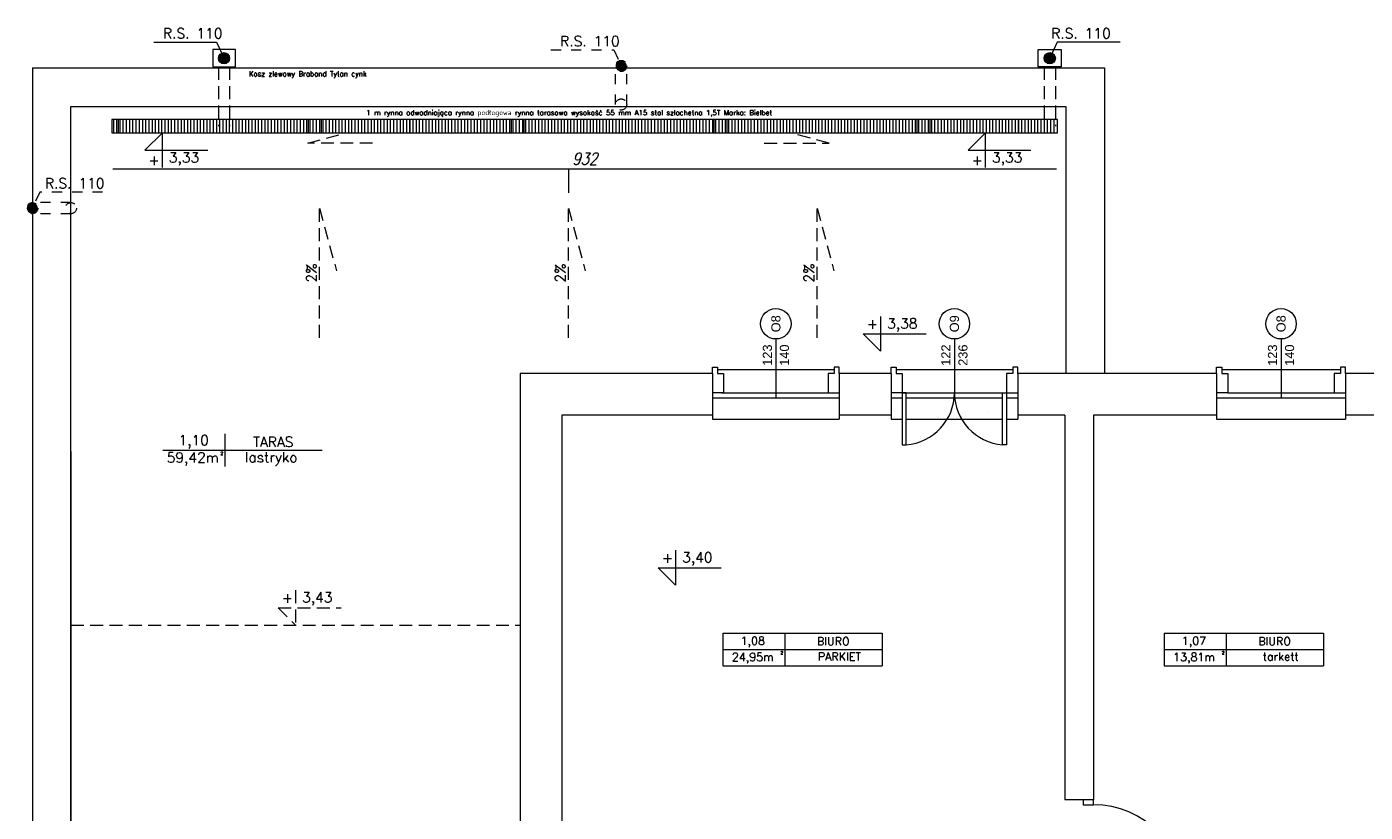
# Model space of a CAD drawing. Header units: millimetres. Extents: x -2274 to 12297, y -16157 to 26321.
# Tile 33 of 256: x -2186 to -867, y -6432 to -5659. Entities that reach past the tile are written whole.
import ezdxf
from ezdxf.enums import TextEntityAlignment as Align

# ---------------------------------------------------------------- set-up
doc = ezdxf.new("R2010")
doc.units = ezdxf.units.MM
doc.linetypes.add('4002', pattern=[2, 1, -1])
doc.linetypes.add('DASHED', pattern=[19.05, 12.7, -6.35])
for name, color, linetype in [('-LI-WIDOK', 2, 'Continuous'), ('-MEBLE', 1, 'Continuous'), ('drzwi łuk', 1, 'Continuous'), ('PROJEKTOWANE', 5, 'Continuous')]:
    doc.layers.add(name, color=color, linetype=linetype)
doc.layers.add('-ŚCIANY DZIAŁOWE', color=3, linetype='Continuous', lineweight=35)
doc.layers.add('-ŚCIANY NOŚNE', color=4, linetype='Continuous', lineweight=53)
doc.layers.add('DO USU', color=7, linetype='Continuous', true_color=0x969696)
doc.styles.add('ARIAL', font='arial.ttf', dxfattribs={"height": 0.5})
doc.styles.add('DYBY-KURSYWA-0-8-K', font='ROMANS.SHX', dxfattribs={"width": 0.8, "oblique": 15})
doc.styles.add('SIMPLEX', font='simplex')

msp = doc.modelspace()

# ---------------------------------------------------------------- linework, layer by layer
at = {"layer": '-LI-WIDOK', "color": 253, "lineweight": 13}
for p, q in [((-2181, -5699), (-2181, -6797)), ((-2181, -5699), (-1124, -5699)), ((-1124, -5699), (-1124, -6000)), ((-2143, -6759), (-2143, -5737)), ((-2143, -5737), (-1162, -5737)), ((-1162, -5737), (-1162, -6000)), ((-1505.5, -5996), (-1390.5, -5996)), ((-1329.5, -5996), (-1214.5, -5996)), ((-1008.5, -5996), (-891.5, -5996)), ((-1334.5, -6024), (-1323.5, -6024)), ((-1220.5, -6024), (-1209.5, -6024)), ((-1510.5, -6041), (-1510.5, -6045)), ((-1385.5, -6041), (-1385.5, -6045)), ((-1334.5, -6041), (-1334.5, -6045)), ((-1238.4, -6038), (-1238.4, -6038)), ((-1209.5, -6041), (-1209.5, -6045)), ((-1013.5, -6041), (-1013.5, -6045)), ((-886.5, -6041), (-886.5, -6045)), ((-1510.5, -6045), (-1385.5, -6045)), ((-1334.5, -6045), (-1323.5, -6045)), ((-1319.5, -6045), (-1224.5, -6045)), ((-1220.5, -6045), (-1209.5, -6045)), ((-1013.5, -6045), (-886.5, -6045)), ((-2143, -6077), (-2143, -6759))]:
    msp.add_line(p, q, dxfattribs=at)
at = {"layer": '-MEBLE', "color": 253, "lineweight": 13}
for p, q in [((-1546.8, -6174.2), (-1546.8, -6208.5)), ((-1563.9, -6191.4), (-1501.9, -6191.4)), ((-1563.9, -6191.4), (-1546.8, -6208.5))]:
    msp.add_line(p, q, dxfattribs=at)
at = {"layer": '-ŚCIANY DZIAŁOWE', "color": 253, "lineweight": 13}
for p, q in [((-1510.5, -6000), (-1510.5, -5994)), ((-1510.5, -5994), (-1505.5, -5994)), ((-1505.5, -5994), (-1505.5, -6000)), ((-1505.5, -6000), (-1499.5, -6000)), ((-1499.5, -6000), (-1499.5, -6019)), ((-1390.5, -6000), (-1396.5, -6000)), ((-1396.5, -6000), (-1396.5, -6019)), ((-1385.5, -5994), (-1390.5, -5994)), ((-1390.5, -5994), (-1390.5, -6000)), ((-1385.5, -6000), (-1385.5, -5994)), ((-1334.5, -6000), (-1334.5, -5994)), ((-1334.5, -5994), (-1329.5, -5994)), ((-1329.5, -5994), (-1329.5, -6000)), ((-1329.5, -6000), (-1323.5, -6000)), ((-1323.5, -6000), (-1323.5, -6019)), ((-1214.5, -6000), (-1220.5, -6000)), ((-1220.5, -6000), (-1220.5, -6019)), ((-1209.5, -5994), (-1214.5, -5994)), ((-1214.5, -5994), (-1214.5, -6000)), ((-1209.5, -6000), (-1209.5, -5994)), ((-1013.5, -6000), (-1013.5, -5994)), ((-1013.5, -5994), (-1008.5, -5994)), ((-1008.5, -5994), (-1008.5, -6000)), ((-1008.5, -6000), (-1002.5, -6000)), ((-1002.5, -6000), (-1002.5, -6019)), ((-891.5, -6000), (-897.5, -6000)), ((-897.5, -6000), (-897.5, -6019)), ((-886.5, -5994), (-891.5, -5994)), ((-891.5, -5994), (-891.5, -6000)), ((-886.5, -6000), (-886.5, -5994)), ((-1499.5, -6019), (-1510.5, -6019)), ((-1396.5, -6019), (-1385.5, -6019)), ((-1323.5, -6019), (-1334.5, -6019)), ((-1319.5, -6019), (-1323.5, -6019)), ((-1224.5, -6019), (-1220.5, -6019)), ((-1220.5, -6019), (-1209.5, -6019)), ((-1002.5, -6019), (-1013.5, -6019)), ((-897.5, -6019), (-886.5, -6019))]:
    msp.add_line(p, q, dxfattribs=at)
at = {"layer": '-ŚCIANY NOŚNE', "color": 253, "lineweight": 13}
for p, q in [((-1700, -6000), (-1700, -6617.5)), ((-1510.5, -6000), (-1700, -6000)), ((-1510.5, -6000), (-1510.5, -6041)), ((-1334.5, -6000), (-1385.5, -6000)), ((-1385.5, -6000), (-1385.5, -6041)), ((-1334.5, -6000), (-1334.5, -6038)), ((-1334.5, -6000), (-1334.5, -6041)), ((-1013.5, -6000), (-1209.5, -6000)), ((-1209.5, -6000), (-1209.5, -6041)), ((-1013.5, -6000), (-1013.5, -6041)), ((-812.5, -6000), (-886.5, -6000)), ((-886.5, -6000), (-886.5, -6041)), ((-1659, -6041), (-1659, -6535)), ((-1510.5, -6041), (-1659, -6041)), ((-1334.5, -6041), (-1385.5, -6041)), ((-1163, -6041), (-1209.5, -6041)), ((-1163, -6041), (-1163, -6420)), ((-1013.5, -6041), (-1135, -6041)), ((-1135, -6041), (-1135, -6420)), ((-812.5, -6041), (-886.5, -6041)), ((-1135, -6420), (-1163, -6420))]:
    msp.add_line(p, q, dxfattribs=at)
at = {"layer": 'DO USU', "color": 253, "linetype": '4002', "lineweight": 13, "ltscale": 10}
for p, q in [((-1669.8, -5681.2), (-1607.8, -5681.2)), ((-1607.8, -5681.2), (-1600.5, -5697.1)), ((-1606, -5735.1), (-1606, -5697.1)), ((-1595, -5735.1), (-1595, -5697.1)), ((-2173.7, -5821.3), (-2181, -5837.2)), ((-2143, -5831.7), (-2181, -5831.7)), ((-2111.7, -5821.3), (-2173.7, -5821.3)), ((-2143, -5842.7), (-2181, -5842.7))]:
    msp.add_line(p, q, dxfattribs=at)
for centre in [(-1600.5, -5697.1), (-1600.5, -5735.1), (-2181, -5837.2), (-2181, -5837.2), (-2143, -5837.2)]:
    msp.add_circle(centre, 5.49, dxfattribs=at)
at = {"layer": 'DO USU', "color": 253, "linetype": 'Continuous', "lineweight": 13, "ltscale": 10, "extrusion": (0, 0, -1)}
for points in [[(1606, -5696.3), (1605.8, -5698.7), (1605.8, -5695.5)], [(1606, -5697.9), (1606, -5696.3), (1606, -5697.1)], [(1606, -5696.3), (1606, -5697.9), (1605.8, -5698.7)], [(1605.8, -5695.5), (1605.5, -5699.5), (1605.5, -5694.7)], [(1605.8, -5695.5), (1605.8, -5698.7), (1605.5, -5699.5)], [(1605.5, -5694.7), (1605.1, -5700.2), (1605.1, -5694)], [(1605.5, -5694.7), (1605.5, -5699.5), (1605.1, -5700.2)], [(1605.1, -5694), (1604.6, -5700.8), (1604.6, -5693.4)], [(1605.1, -5694), (1605.1, -5700.2), (1604.6, -5700.8)], [(1604.6, -5693.4), (1604, -5701.4), (1604, -5692.8)], [(1604.6, -5693.4), (1604.6, -5700.8), (1604, -5701.4)], [(1604, -5692.8), (1603.3, -5701.8), (1603.3, -5692.3)], [(1604, -5692.8), (1604, -5701.4), (1603.3, -5701.8)], [(1603.3, -5692.3), (1602.5, -5702.2), (1602.5, -5692)], [(1603.3, -5692.3), (1603.3, -5701.8), (1602.5, -5702.2)], [(1602.5, -5692), (1601.8, -5702.4), (1601.8, -5691.7)], [(1602.5, -5692), (1602.5, -5702.2), (1601.8, -5702.4)], [(1601.8, -5691.7), (1600.9, -5702.6), (1600.9, -5691.6)], [(1601.8, -5691.7), (1601.8, -5702.4), (1600.9, -5702.6)], [(1600.9, -5691.6), (1600.9, -5702.6), (1600.1, -5702.6)], [(1600.9, -5691.6), (1600.1, -5702.6), (1600.1, -5691.6)], [(1600.1, -5691.6), (1600.1, -5702.6), (1599.3, -5702.4)], [(1600.1, -5691.6), (1599.3, -5702.4), (1599.3, -5691.7)], [(1599.3, -5691.7), (1599.3, -5702.4), (1598.5, -5702.2)], [(1599.3, -5691.7), (1598.5, -5702.2), (1598.5, -5692)], [(1598.5, -5692), (1598.5, -5702.2), (1597.8, -5701.8)], [(1598.5, -5692), (1597.8, -5701.8), (1597.8, -5692.3)], [(1597.8, -5692.3), (1597.8, -5701.8), (1597.1, -5701.4)], [(1597.8, -5692.3), (1597.1, -5701.4), (1597.1, -5692.8)], [(1597.1, -5692.8), (1597.1, -5701.4), (1596.5, -5700.8)], [(1597.1, -5692.8), (1596.5, -5700.8), (1596.5, -5693.4)], [(1596.5, -5693.4), (1596.5, -5700.8), (1596, -5700.2)], [(1596.5, -5693.4), (1596, -5700.2), (1596, -5694)], [(1596, -5694), (1596, -5700.2), (1595.6, -5699.5)], [(1596, -5694), (1595.6, -5699.5), (1595.6, -5694.7)], [(1595.6, -5694.7), (1595.6, -5699.5), (1595.3, -5698.7)], [(1595.6, -5694.7), (1595.3, -5698.7), (1595.3, -5695.5)], [(1595.3, -5695.5), (1595.3, -5698.7), (1595.1, -5697.9)], [(1595.3, -5695.5), (1595.1, -5697.9), (1595.1, -5696.3)], [(1595.1, -5696.3), (1595.1, -5697.9), (1595, -5697.1)], [(2183, -5832.1), (2182.2, -5842.6), (2182.2, -5831.9)], [(2182.2, -5831.9), (2181.4, -5842.7), (2181.4, -5831.8)], [(2182.2, -5831.9), (2182.2, -5842.6), (2181.4, -5842.7)], [(2181.4, -5831.8), (2181.4, -5842.7), (2180.6, -5842.7)], [(2181.4, -5831.8), (2180.6, -5842.7), (2180.6, -5831.8)], [(2180.6, -5831.8), (2180.6, -5842.7), (2179.8, -5842.6)], [(2180.6, -5831.8), (2179.8, -5842.6), (2179.8, -5831.9)], [(2179.8, -5831.9), (2179.8, -5842.6), (2179, -5842.3)], [(2179.8, -5831.9), (2179, -5842.3), (2179, -5832.1)], [(2186.4, -5838.1), (2186.4, -5836.4), (2186.5, -5837.2)], [(2186.4, -5836.4), (2186.2, -5838.9), (2186.2, -5835.6)], [(2186.4, -5836.4), (2186.4, -5838.1), (2186.2, -5838.9)], [(2186.2, -5835.6), (2185.9, -5839.6), (2185.9, -5834.9)], [(2186.2, -5835.6), (2186.2, -5838.9), (2185.9, -5839.6)], [(2185.9, -5834.9), (2185.5, -5840.3), (2185.5, -5834.1)], [(2185.9, -5834.9), (2185.9, -5839.6), (2185.5, -5840.3)], [(2185.5, -5834.1), (2185, -5841), (2185, -5833.5)], [(2185.5, -5834.1), (2185.5, -5840.3), (2185, -5841)], [(2185, -5833.5), (2184.4, -5841.5), (2184.4, -5832.9)], [(2185, -5833.5), (2185, -5841), (2184.4, -5841.5)], [(2184.4, -5832.9), (2183.7, -5842), (2183.7, -5832.5)], [(2184.4, -5832.9), (2184.4, -5841.5), (2183.7, -5842)], [(2183.7, -5832.5), (2183, -5842.3), (2183, -5832.1)], [(2183.7, -5832.5), (2183.7, -5842), (2183, -5842.3)], [(2183, -5832.1), (2183, -5842.3), (2182.2, -5842.6)], [(2179, -5832.1), (2179, -5842.3), (2178.3, -5842)], [(2179, -5832.1), (2178.3, -5842), (2178.3, -5832.5)], [(2178.3, -5832.5), (2178.3, -5842), (2177.6, -5841.5)], [(2178.3, -5832.5), (2177.6, -5841.5), (2177.6, -5832.9)], [(2177.6, -5832.9), (2177.6, -5841.5), (2177, -5841)], [(2177.6, -5832.9), (2177, -5841), (2177, -5833.5)], [(2177, -5833.5), (2177, -5841), (2176.5, -5840.3)], [(2177, -5833.5), (2176.5, -5840.3), (2176.5, -5834.1)], [(2176.5, -5834.1), (2176.5, -5840.3), (2176.1, -5839.6)], [(2176.5, -5834.1), (2176.1, -5839.6), (2176.1, -5834.9)], [(2176.1, -5834.9), (2176.1, -5839.6), (2175.8, -5838.9)], [(2176.1, -5834.9), (2175.8, -5838.9), (2175.8, -5835.6)], [(2175.8, -5835.6), (2175.8, -5838.9), (2175.6, -5838.1)], [(2175.8, -5835.6), (2175.6, -5838.1), (2175.6, -5836.4)], [(2175.6, -5836.4), (2175.6, -5838.1), (2175.5, -5837.2)]]:
    msp.add_solid(points, dxfattribs=at)
at = {"layer": 'drzwi łuk', "color": 253, "lineweight": 13, "ltscale": 0.5}
for p, q in [((-1991.3, -6059.6), (-1991.3, -6091.6)), ((-2052.4, -6075.6), (-1895.2, -6075.6)), ((-1500.3, -6256), (-1343.1, -6256)), ((-1500.3, -6256), (-1500.3, -6288)), ((-1439.2, -6256), (-1439.2, -6288)), ((-1343.1, -6256), (-1343.1, -6288)), ((-1065.2, -6256), (-908, -6256)), ((-1065.2, -6256), (-1065.2, -6288)), ((-1004.2, -6256), (-1004.2, -6288)), ((-908, -6256), (-908, -6288)), ((-1500.3, -6272), (-1343.1, -6272)), ((-1065.2, -6272), (-908, -6272)), ((-1500.3, -6288), (-1343.1, -6288)), ((-1065.2, -6288), (-908, -6288))]:
    msp.add_line(p, q, dxfattribs=at)
at = {"layer": 'PROJEKTOWANE', "color": 253, "lineweight": 13}
for p, q in [((-2061.3, -5673.6), (-1999.3, -5673.6)), ((-1999.3, -5673.6), (-1992, -5689.5)), ((-1170.7, -5673.6), (-1178, -5689.5)), ((-1108.7, -5673.6), (-1170.7, -5673.6)), ((-1980.8, -5681), (-2003.2, -5681)), ((-2003.2, -5681), (-2003.2, -5698)), ((-1980.8, -5698), (-1980.8, -5681)), ((-1189.3, -5698), (-1189.3, -5681)), ((-1189.3, -5681), (-1166.8, -5681)), ((-1166.8, -5681), (-1166.8, -5698)), ((-2003.2, -5698), (-1980.8, -5698)), ((-1166.8, -5698), (-1189.3, -5698)), ((-2096, -5750), (-2102.5, -5750)), ((-2102.5, -5750), (-2102.5, -5763)), ((-1170.3, -5750), (-2102.5, -5750)), ((-2102.5, -5750), (-2102.5, -5763)), ((-2096, -5763), (-2096, -5750)), ((-1996, -5750), (-2009, -5750)), ((-2009, -5750), (-2009, -5763)), ((-1996, -5763), (-1996, -5750)), ((-1896, -5750), (-1909, -5750)), ((-1909, -5750), (-1909, -5763)), ((-1896, -5763), (-1896, -5750)), ((-1796, -5750), (-1809, -5750)), ((-1809, -5750), (-1809, -5763)), ((-1796, -5763), (-1796, -5750)), ((-1696, -5750), (-1709, -5750)), ((-1709, -5750), (-1709, -5763)), ((-1696, -5763), (-1696, -5750)), ((-1596, -5750), (-1609, -5750)), ((-1609, -5750), (-1609, -5763)), ((-1596, -5763), (-1596, -5750)), ((-1496, -5750), (-1509, -5750)), ((-1509, -5750), (-1509, -5763)), ((-1496, -5763), (-1496, -5750)), ((-1396, -5750), (-1409, -5750)), ((-1409, -5750), (-1409, -5763)), ((-1396, -5763), (-1396, -5750)), ((-1296, -5750), (-1309, -5750)), ((-1309, -5750), (-1309, -5763)), ((-1296, -5763), (-1296, -5750)), ((-1170.3, -5750), (-1209, -5750)), ((-1209, -5750), (-1209, -5763)), ((-1170.3, -5763), (-1170.3, -5750)), ((-1170.3, -5763), (-1170.3, -5750)), ((-2102.5, -5763), (-2096, -5763)), ((-2102.5, -5763), (-1170.3, -5763)), ((-2070, -5780.1), (-2052.8, -5763)), ((-2052.8, -5797.3), (-2052.8, -5763)), ((-2009, -5763), (-1996, -5763)), ((-1909, -5763), (-1896, -5763)), ((-1809, -5763), (-1796, -5763)), ((-1709, -5763), (-1696, -5763)), ((-1609, -5763), (-1596, -5763)), ((-1509, -5763), (-1496, -5763)), ((-1409, -5763), (-1396, -5763)), ((-1309, -5763), (-1296, -5763)), ((-1258.4, -5780.1), (-1241.3, -5763)), ((-1241.3, -5797.3), (-1241.3, -5763)), ((-1209, -5763), (-1170.3, -5763)), ((-2070, -5780.1), (-2008, -5780.1)), ((-1258.4, -5780.1), (-1196.5, -5780.1)), ((-2101.5, -5798.6), (-1171.3, -5798.6)), ((-1652.5, -5798.6), (-1652.5, -5822)), ((-1344.8, -5943.8), (-1344.8, -5978.1)), ((-1361.9, -5961), (-1299.9, -5961)), ((-1361.9, -5961), (-1344.8, -5978.1)), ((-1448, -5966.1), (-1448, -6024)), ((-1272, -5966.1), (-1272, -6024)), ((-950, -5966.1), (-950, -6024)), ((-1510.5, -6024), (-1385.5, -6024)), ((-1501.5, -6019), (-1388.5, -6019)), ((-1323.5, -6019), (-1210.5, -6019)), ((-1323.5, -6019), (-1323.5, -6070.5)), ((-1319.5, -6070.5), (-1319.5, -6019)), ((-1319.5, -6024), (-1224.5, -6024)), ((-1224.5, -6070.5), (-1224.5, -6019)), ((-1220.5, -6019), (-1220.5, -6070.5)), ((-1013.5, -6024), (-886.5, -6024)), ((-1002.5, -6019), (-889.5, -6019)), ((-1323.5, -6070.5), (-1319.5, -6070.5)), ((-1220.5, -6070.5), (-1224.5, -6070.5)), ((-1145, -6420), (-1145, -6425)), ((-1135, -6420), (-1145, -6420)), ((-1145, -6425), (-1135, -6425)), ((-1135, -6425), (-1135, -6420))]:
    msp.add_line(p, q, dxfattribs=at)
at = {"layer": 'PROJEKTOWANE', "color": 253, "linetype": 'DASHED', "lineweight": 13}
for p, q in [((-1997.5, -5698), (-1997.5, -5756.5)), ((-1986.5, -5698), (-1986.5, -5756.5)), ((-1183.5, -5698), (-1183.5, -5756.5)), ((-1172.5, -5698), (-1172.5, -5756.5)), ((-1909.4, -5773.3), (-1878.6, -5765)), ((-1395.6, -5773.3), (-1426.4, -5765)), ((-1845.6, -5773.3), (-1909.4, -5773.3)), ((-1459.4, -5773.3), (-1395.6, -5773.3)), ((-1897.8, -5965), (-1897.8, -5837.2)), ((-1897.8, -5837.2), (-1881.2, -5898.9)), ((-1652.5, -5965), (-1652.5, -5837.2)), ((-1652.5, -5837.2), (-1636, -5898.9)), ((-1407.2, -5965), (-1407.2, -5837.2)), ((-1407.2, -5837.2), (-1390.7, -5898.9)), ((-1921.5, -6213.7), (-1921.5, -6248)), ((-1938.6, -6230.9), (-1876.6, -6230.9)), ((-1938.6, -6230.9), (-1921.5, -6248)), ((-2143, -6248), (-1700, -6248))]:
    msp.add_line(p, q, dxfattribs=at)
at = {"layer": 'PROJEKTOWANE', "color": 253, "linetype": 'Continuous', "lineweight": 13}
for p, q in [((-2100.8, -5763), (-2100.8, -5750)), ((-2097.6, -5763), (-2097.6, -5750)), ((-2094.5, -5763), (-2094.5, -5750)), ((-2091.3, -5763), (-2091.3, -5750)), ((-2088.1, -5763), (-2088.1, -5750)), ((-2084.9, -5763), (-2084.9, -5750)), ((-2081.8, -5763), (-2081.8, -5750)), ((-2078.6, -5763), (-2078.6, -5750)), ((-2075.4, -5763), (-2075.4, -5750)), ((-2072.2, -5763), (-2072.2, -5750)), ((-2069.1, -5763), (-2069.1, -5750)), ((-2065.9, -5763), (-2065.9, -5750)), ((-2062.7, -5763), (-2062.7, -5750)), ((-2059.5, -5763), (-2059.5, -5750)), ((-2056.4, -5763), (-2056.4, -5750)), ((-2053.2, -5763), (-2053.2, -5750)), ((-2050, -5763), (-2050, -5750)), ((-2046.8, -5763), (-2046.8, -5750)), ((-2043.7, -5763), (-2043.7, -5750)), ((-2040.5, -5763), (-2040.5, -5750)), ((-2037.3, -5763), (-2037.3, -5750)), ((-2034.1, -5763), (-2034.1, -5750)), ((-2031, -5763), (-2031, -5750)), ((-2027.8, -5763), (-2027.8, -5750)), ((-2024.6, -5763), (-2024.6, -5750)), ((-2021.4, -5763), (-2021.4, -5750)), ((-2018.3, -5763), (-2018.3, -5750)), ((-2015.1, -5763), (-2015.1, -5750)), ((-2011.9, -5763), (-2011.9, -5750)), ((-2008.7, -5763), (-2008.7, -5750)), ((-2005.6, -5763), (-2005.6, -5750)), ((-2002.4, -5763), (-2002.4, -5750)), ((-1999.2, -5763), (-1999.2, -5750)), ((-1996, -5763), (-1996, -5750)), ((-1992.9, -5763), (-1992.9, -5750)), ((-1989.7, -5763), (-1989.7, -5750)), ((-1986.5, -5763), (-1986.5, -5750)), ((-1983.3, -5763), (-1983.3, -5750)), ((-1980.2, -5763), (-1980.2, -5750)), ((-1977, -5763), (-1977, -5750)), ((-1973.8, -5763), (-1973.8, -5750)), ((-1970.6, -5763), (-1970.6, -5750)), ((-1967.5, -5763), (-1967.5, -5750)), ((-1964.3, -5763), (-1964.3, -5750)), ((-1961.1, -5763), (-1961.1, -5750)), ((-1957.9, -5763), (-1957.9, -5750)), ((-1954.8, -5763), (-1954.8, -5750)), ((-1951.6, -5763), (-1951.6, -5750)), ((-1948.4, -5763), (-1948.4, -5750)), ((-1945.2, -5763), (-1945.2, -5750)), ((-1942.1, -5763), (-1942.1, -5750)), ((-1938.9, -5763), (-1938.9, -5750)), ((-1935.7, -5763), (-1935.7, -5750)), ((-1932.5, -5763), (-1932.5, -5750)), ((-1929.4, -5763), (-1929.4, -5750)), ((-1926.2, -5763), (-1926.2, -5750)), ((-1923, -5763), (-1923, -5750)), ((-1919.8, -5763), (-1919.8, -5750)), ((-1916.7, -5763), (-1916.7, -5750)), ((-1913.5, -5763), (-1913.5, -5750)), ((-1910.3, -5763), (-1910.3, -5750)), ((-1907.1, -5763), (-1907.1, -5750)), ((-1904, -5763), (-1904, -5750)), ((-1900.8, -5763), (-1900.8, -5750)), ((-1897.6, -5763), (-1897.6, -5750)), ((-1894.4, -5763), (-1894.4, -5750)), ((-1891.3, -5763), (-1891.3, -5750)), ((-1888.1, -5763), (-1888.1, -5750)), ((-1884.9, -5763), (-1884.9, -5750)), ((-1881.7, -5763), (-1881.7, -5750)), ((-1878.6, -5763), (-1878.6, -5750)), ((-1875.4, -5763), (-1875.4, -5750)), ((-1872.2, -5763), (-1872.2, -5750)), ((-1869, -5763), (-1869, -5750)), ((-1865.9, -5763), (-1865.9, -5750)), ((-1862.7, -5763), (-1862.7, -5750)), ((-1859.5, -5763), (-1859.5, -5750)), ((-1856.3, -5763), (-1856.3, -5750)), ((-1853.2, -5763), (-1853.2, -5750)), ((-1850, -5763), (-1850, -5750)), ((-1846.8, -5763), (-1846.8, -5750)), ((-1843.6, -5763), (-1843.6, -5750)), ((-1840.5, -5763), (-1840.5, -5750)), ((-1837.3, -5763), (-1837.3, -5750)), ((-1834.1, -5763), (-1834.1, -5750)), ((-1830.9, -5763), (-1830.9, -5750)), ((-1827.8, -5763), (-1827.8, -5750)), ((-1824.6, -5763), (-1824.6, -5750)), ((-1821.4, -5763), (-1821.4, -5750)), ((-1818.2, -5763), (-1818.2, -5750)), ((-1815.1, -5763), (-1815.1, -5750)), ((-1811.9, -5763), (-1811.9, -5750)), ((-1808.7, -5763), (-1808.7, -5750)), ((-1805.5, -5763), (-1805.5, -5750)), ((-1802.4, -5763), (-1802.4, -5750)), ((-1799.2, -5763), (-1799.2, -5750)), ((-1796, -5763), (-1796, -5750)), ((-1792.8, -5763), (-1792.8, -5750)), ((-1789.7, -5763), (-1789.7, -5750)), ((-1786.5, -5763), (-1786.5, -5750)), ((-1783.3, -5763), (-1783.3, -5750)), ((-1780.1, -5763), (-1780.1, -5750)), ((-1777, -5763), (-1777, -5750)), ((-1773.8, -5763), (-1773.8, -5750)), ((-1770.6, -5763), (-1770.6, -5750)), ((-1767.4, -5763), (-1767.4, -5750)), ((-1764.3, -5763), (-1764.3, -5750)), ((-1761.1, -5763), (-1761.1, -5750)), ((-1757.9, -5763), (-1757.9, -5750)), ((-1754.7, -5763), (-1754.7, -5750)), ((-1751.6, -5763), (-1751.6, -5750)), ((-1748.4, -5763), (-1748.4, -5750)), ((-1745.2, -5763), (-1745.2, -5750)), ((-1742, -5763), (-1742, -5750)), ((-1738.9, -5763), (-1738.9, -5750)), ((-1735.7, -5763), (-1735.7, -5750)), ((-1732.5, -5763), (-1732.5, -5750)), ((-1729.3, -5763), (-1729.3, -5750)), ((-1726.2, -5763), (-1726.2, -5750)), ((-1723, -5763), (-1723, -5750)), ((-1719.8, -5763), (-1719.8, -5750)), ((-1716.6, -5763), (-1716.6, -5750)), ((-1713.5, -5763), (-1713.5, -5750)), ((-1710.3, -5763), (-1710.3, -5750)), ((-1707.1, -5763), (-1707.1, -5750)), ((-1703.9, -5763), (-1703.9, -5750)), ((-1700.8, -5763), (-1700.8, -5750)), ((-1697.6, -5763), (-1697.6, -5750)), ((-1694.4, -5763), (-1694.4, -5750)), ((-1691.2, -5763), (-1691.2, -5750)), ((-1688.1, -5763), (-1688.1, -5750)), ((-1684.9, -5763), (-1684.9, -5750)), ((-1681.7, -5763), (-1681.7, -5750)), ((-1678.5, -5763), (-1678.5, -5750)), ((-1675.4, -5763), (-1675.4, -5750)), ((-1672.2, -5763), (-1672.2, -5750)), ((-1669, -5763), (-1669, -5750)), ((-1665.8, -5763), (-1665.8, -5750)), ((-1662.7, -5763), (-1662.7, -5750)), ((-1659.5, -5763), (-1659.5, -5750)), ((-1656.3, -5763), (-1656.3, -5750)), ((-1653.1, -5763), (-1653.1, -5750)), ((-1650, -5763), (-1650, -5750)), ((-1646.8, -5763), (-1646.8, -5750)), ((-1643.6, -5763), (-1643.6, -5750)), ((-1640.4, -5763), (-1640.4, -5750)), ((-1637.3, -5763), (-1637.3, -5750)), ((-1634.1, -5763), (-1634.1, -5750)), ((-1630.9, -5763), (-1630.9, -5750)), ((-1627.7, -5763), (-1627.7, -5750)), ((-1624.6, -5763), (-1624.6, -5750)), ((-1621.4, -5763), (-1621.4, -5750)), ((-1618.2, -5763), (-1618.2, -5750)), ((-1615, -5763), (-1615, -5750)), ((-1611.9, -5763), (-1611.9, -5750)), ((-1608.7, -5763), (-1608.7, -5750)), ((-1605.5, -5763), (-1605.5, -5750)), ((-1602.3, -5763), (-1602.3, -5750)), ((-1599.2, -5763), (-1599.2, -5750)), ((-1596, -5763), (-1596, -5750)), ((-1592.8, -5763), (-1592.8, -5750)), ((-1589.6, -5763), (-1589.6, -5750)), ((-1586.5, -5763), (-1586.5, -5750)), ((-1583.3, -5763), (-1583.3, -5750)), ((-1580.1, -5763), (-1580.1, -5750)), ((-1576.9, -5763), (-1576.9, -5750)), ((-1573.8, -5763), (-1573.8, -5750)), ((-1570.6, -5763), (-1570.6, -5750)), ((-1567.4, -5763), (-1567.4, -5750)), ((-1564.2, -5763), (-1564.2, -5750)), ((-1561.1, -5763), (-1561.1, -5750)), ((-1557.9, -5763), (-1557.9, -5750)), ((-1554.7, -5763), (-1554.7, -5750)), ((-1551.5, -5763), (-1551.5, -5750)), ((-1548.4, -5763), (-1548.4, -5750)), ((-1545.2, -5763), (-1545.2, -5750)), ((-1542, -5763), (-1542, -5750)), ((-1538.8, -5763), (-1538.8, -5750)), ((-1535.7, -5763), (-1535.7, -5750)), ((-1532.5, -5763), (-1532.5, -5750)), ((-1529.3, -5763), (-1529.3, -5750)), ((-1526.1, -5763), (-1526.1, -5750)), ((-1523, -5763), (-1523, -5750)), ((-1519.8, -5763), (-1519.8, -5750)), ((-1516.6, -5763), (-1516.6, -5750)), ((-1513.4, -5763), (-1513.4, -5750)), ((-1510.3, -5763), (-1510.3, -5750)), ((-1507.1, -5763), (-1507.1, -5750)), ((-1503.9, -5763), (-1503.9, -5750)), ((-1500.7, -5763), (-1500.7, -5750)), ((-1497.6, -5763), (-1497.6, -5750)), ((-1494.4, -5763), (-1494.4, -5750)), ((-1491.2, -5763), (-1491.2, -5750)), ((-1488, -5763), (-1488, -5750)), ((-1484.9, -5763), (-1484.9, -5750)), ((-1481.7, -5763), (-1481.7, -5750)), ((-1478.5, -5763), (-1478.5, -5750)), ((-1475.3, -5763), (-1475.3, -5750)), ((-1472.2, -5763), (-1472.2, -5750)), ((-1469, -5763), (-1469, -5750)), ((-1465.8, -5763), (-1465.8, -5750)), ((-1462.6, -5763), (-1462.6, -5750)), ((-1459.5, -5763), (-1459.5, -5750)), ((-1456.3, -5763), (-1456.3, -5750)), ((-1453.1, -5763), (-1453.1, -5750)), ((-1449.9, -5763), (-1449.9, -5750)), ((-1446.8, -5763), (-1446.8, -5750)), ((-1443.6, -5763), (-1443.6, -5750)), ((-1440.4, -5763), (-1440.4, -5750)), ((-1437.2, -5763), (-1437.2, -5750)), ((-1434.1, -5763), (-1434.1, -5750)), ((-1430.9, -5763), (-1430.9, -5750)), ((-1427.7, -5763), (-1427.7, -5750)), ((-1424.5, -5763), (-1424.5, -5750)), ((-1421.4, -5763), (-1421.4, -5750)), ((-1418.2, -5763), (-1418.2, -5750)), ((-1415, -5763), (-1415, -5750)), ((-1411.8, -5763), (-1411.8, -5750)), ((-1408.7, -5763), (-1408.7, -5750)), ((-1405.5, -5763), (-1405.5, -5750)), ((-1402.3, -5763), (-1402.3, -5750)), ((-1399.1, -5763), (-1399.1, -5750)), ((-1396, -5763), (-1396, -5750)), ((-1392.8, -5763), (-1392.8, -5750)), ((-1389.6, -5763), (-1389.6, -5750)), ((-1386.4, -5763), (-1386.4, -5750)), ((-1383.3, -5763), (-1383.3, -5750)), ((-1380.1, -5763), (-1380.1, -5750)), ((-1376.9, -5763), (-1376.9, -5750)), ((-1373.7, -5763), (-1373.7, -5750)), ((-1370.6, -5763), (-1370.6, -5750)), ((-1367.4, -5763), (-1367.4, -5750)), ((-1364.2, -5763), (-1364.2, -5750)), ((-1361, -5763), (-1361, -5750)), ((-1357.9, -5763), (-1357.9, -5750)), ((-1354.7, -5763), (-1354.7, -5750)), ((-1351.5, -5763), (-1351.5, -5750)), ((-1348.3, -5763), (-1348.3, -5750)), ((-1345.2, -5763), (-1345.2, -5750)), ((-1342, -5763), (-1342, -5750)), ((-1338.8, -5763), (-1338.8, -5750)), ((-1335.6, -5763), (-1335.6, -5750)), ((-1332.5, -5763), (-1332.5, -5750)), ((-1329.3, -5763), (-1329.3, -5750)), ((-1326.1, -5763), (-1326.1, -5750)), ((-1322.9, -5763), (-1322.9, -5750)), ((-1319.8, -5763), (-1319.8, -5750)), ((-1316.6, -5763), (-1316.6, -5750)), ((-1313.4, -5763), (-1313.4, -5750)), ((-1310.2, -5763), (-1310.2, -5750)), ((-1307.1, -5763), (-1307.1, -5750)), ((-1303.9, -5763), (-1303.9, -5750)), ((-1300.7, -5763), (-1300.7, -5750)), ((-1297.5, -5763), (-1297.5, -5750)), ((-1294.4, -5763), (-1294.4, -5750)), ((-1291.2, -5763), (-1291.2, -5750)), ((-1288, -5763), (-1288, -5750)), ((-1284.8, -5763), (-1284.8, -5750)), ((-1281.7, -5763), (-1281.7, -5750)), ((-1278.5, -5763), (-1278.5, -5750)), ((-1275.3, -5763), (-1275.3, -5750)), ((-1272.1, -5763), (-1272.1, -5750)), ((-1269, -5763), (-1269, -5750)), ((-1265.8, -5763), (-1265.8, -5750)), ((-1262.6, -5763), (-1262.6, -5750)), ((-1259.4, -5763), (-1259.4, -5750)), ((-1256.3, -5763), (-1256.3, -5750)), ((-1253.1, -5763), (-1253.1, -5750)), ((-1249.9, -5763), (-1249.9, -5750)), ((-1246.7, -5763), (-1246.7, -5750)), ((-1243.6, -5763), (-1243.6, -5750)), ((-1240.4, -5763), (-1240.4, -5750)), ((-1237.2, -5763), (-1237.2, -5750)), ((-1234, -5763), (-1234, -5750)), ((-1230.9, -5763), (-1230.9, -5750)), ((-1227.7, -5763), (-1227.7, -5750)), ((-1224.5, -5763), (-1224.5, -5750)), ((-1221.3, -5763), (-1221.3, -5750)), ((-1218.2, -5763), (-1218.2, -5750)), ((-1215, -5763), (-1215, -5750)), ((-1211.8, -5763), (-1211.8, -5750)), ((-1208.6, -5763), (-1208.6, -5750)), ((-1205.5, -5763), (-1205.5, -5750)), ((-1202.3, -5763), (-1202.3, -5750)), ((-1199.1, -5763), (-1199.1, -5750)), ((-1195.9, -5763), (-1195.9, -5750)), ((-1192.8, -5763), (-1192.8, -5750)), ((-1189.6, -5763), (-1189.6, -5750)), ((-1186.4, -5763), (-1186.4, -5750)), ((-1183.2, -5763), (-1183.2, -5750)), ((-1180.1, -5763), (-1180.1, -5750)), ((-1176.9, -5763), (-1176.9, -5750)), ((-1173.7, -5763), (-1173.7, -5750)), ((-1170.5, -5763), (-1170.5, -5750))]:
    msp.add_line(p, q, dxfattribs=at)
at = {"layer": 'PROJEKTOWANE', "color": 253, "lineweight": 13}
for centre, radius in [((-1992, -5689.5), 5.5), ((-1178, -5689.5), 5.5), ((-1448, -5951.1), 15), ((-1272, -5951.1), 15), ((-950, -5951.1), 15)]:
    msp.add_circle(centre, radius, dxfattribs=at)
for centre, radius, start, end in [((-1323.5, -6019), 51.5, 274.4546, 0), ((-1220.5, -6019), 51.5, 180, 265.5454), ((-1135, -6515), 90, 0, 90)]:
    msp.add_arc(centre, radius, start, end, dxfattribs=at)
at = {"layer": 'PROJEKTOWANE', "color": 253, "linetype": 'Continuous', "lineweight": 13, "extrusion": (0, 0, -1)}
for points in [[(1997, -5687.1), (1996.5, -5692.6), (1996.5, -5686.4)], [(1996.5, -5686.4), (1996, -5693.2), (1996, -5685.8)], [(1996.5, -5686.4), (1996.5, -5692.6), (1996, -5693.2)], [(1996, -5685.8), (1995.4, -5693.8), (1995.4, -5685.2)], [(1996, -5685.8), (1996, -5693.2), (1995.4, -5693.8)], [(1995.4, -5685.2), (1994.8, -5694.3), (1994.8, -5684.7)], [(1995.4, -5685.2), (1995.4, -5693.8), (1994.8, -5694.3)], [(1994.8, -5684.7), (1994, -5694.6), (1994, -5684.4)], [(1994.8, -5684.7), (1994.8, -5694.3), (1994, -5694.6)], [(1994, -5684.4), (1993.2, -5694.9), (1993.2, -5684.1)], [(1994, -5684.4), (1994, -5694.6), (1993.2, -5694.9)], [(1993.2, -5684.1), (1992.4, -5695), (1992.4, -5684)], [(1993.2, -5684.1), (1993.2, -5694.9), (1992.4, -5695)], [(1992.4, -5684), (1992.4, -5695), (1991.6, -5695)], [(1992.4, -5684), (1991.6, -5695), (1991.6, -5684)], [(1991.6, -5684), (1991.6, -5695), (1990.8, -5694.9)], [(1991.6, -5684), (1990.8, -5694.9), (1990.8, -5684.1)], [(1990.8, -5684.1), (1990.8, -5694.9), (1990, -5694.6)], [(1990.8, -5684.1), (1990, -5694.6), (1990, -5684.4)], [(1990, -5684.4), (1990, -5694.6), (1989.2, -5694.3)], [(1990, -5684.4), (1989.2, -5694.3), (1989.2, -5684.7)], [(1989.2, -5684.7), (1989.2, -5694.3), (1988.6, -5693.8)], [(1989.2, -5684.7), (1988.6, -5693.8), (1988.6, -5685.2)], [(1988.6, -5685.2), (1988.6, -5693.8), (1988, -5693.2)], [(1988.6, -5685.2), (1988, -5693.2), (1988, -5685.8)], [(1988, -5685.8), (1988, -5693.2), (1987.5, -5692.6)], [(1988, -5685.8), (1987.5, -5692.6), (1987.5, -5686.4)], [(1987.5, -5686.4), (1987.5, -5692.6), (1987, -5691.9)], [(1987.5, -5686.4), (1987, -5691.9), (1987, -5687.1)], [(1183, -5687.1), (1183, -5691.9), (1182.5, -5686.4)], [(1182.5, -5686.4), (1183, -5691.9), (1182.5, -5692.6)], [(1182.5, -5686.4), (1182.5, -5692.6), (1182, -5685.8)], [(1182, -5685.8), (1182.5, -5692.6), (1182, -5693.2)], [(1182, -5685.8), (1182, -5693.2), (1181.4, -5685.2)], [(1181.4, -5685.2), (1182, -5693.2), (1181.4, -5693.8)], [(1181.4, -5685.2), (1181.4, -5693.8), (1180.8, -5684.7)], [(1180.8, -5684.7), (1181.4, -5693.8), (1180.8, -5694.3)], [(1180.8, -5684.7), (1180.8, -5694.3), (1180, -5684.4)], [(1180, -5684.4), (1180.8, -5694.3), (1180, -5694.6)], [(1180, -5684.4), (1180, -5694.6), (1179.2, -5684.1)], [(1179.2, -5684.1), (1180, -5694.6), (1179.2, -5694.9)], [(1179.2, -5684.1), (1179.2, -5694.9), (1178.4, -5684)], [(1178.4, -5684), (1179.2, -5694.9), (1178.4, -5695)], [(1178.4, -5684), (1178.4, -5695), (1177.6, -5684)], [(1177.6, -5684), (1178.4, -5695), (1177.6, -5695)], [(1177.6, -5684), (1177.6, -5695), (1176.8, -5684.1)], [(1176.8, -5684.1), (1177.6, -5695), (1176.8, -5694.9)], [(1176.8, -5684.1), (1176.8, -5694.9), (1176, -5684.4)], [(1176, -5684.4), (1176.8, -5694.9), (1176, -5694.6)], [(1176, -5684.4), (1176, -5694.6), (1175.3, -5684.7)], [(1175.3, -5684.7), (1176, -5694.6), (1175.3, -5694.3)], [(1175.3, -5684.7), (1175.3, -5694.3), (1174.6, -5685.2)], [(1174.6, -5685.2), (1175.3, -5694.3), (1174.6, -5693.8)], [(1174.6, -5685.2), (1174.6, -5693.8), (1174, -5685.8)], [(1174, -5685.8), (1174.6, -5693.8), (1174, -5693.2)], [(1174, -5685.8), (1174, -5693.2), (1173.5, -5686.4)], [(1173.5, -5686.4), (1174, -5693.2), (1173.5, -5692.6)], [(1173.5, -5686.4), (1173.5, -5692.6), (1173, -5687.1)], [(1997.4, -5690.3), (1997.4, -5688.7), (1997.5, -5689.5)], [(1997.4, -5688.7), (1997.3, -5691.1), (1997.3, -5687.9)], [(1997.4, -5688.7), (1997.4, -5690.3), (1997.3, -5691.1)], [(1997.3, -5687.9), (1997, -5691.9), (1997, -5687.1)], [(1997.3, -5687.9), (1997.3, -5691.1), (1997, -5691.9)], [(1997, -5687.1), (1997, -5691.9), (1996.5, -5692.6)], [(1987, -5687.1), (1987, -5691.9), (1986.7, -5691.1)], [(1987, -5687.1), (1986.7, -5691.1), (1986.7, -5687.9)], [(1986.7, -5687.9), (1986.7, -5691.1), (1986.6, -5690.3)], [(1986.7, -5687.9), (1986.6, -5690.3), (1986.6, -5688.7)], [(1986.6, -5688.7), (1986.6, -5690.3), (1986.5, -5689.5)], [(1183.4, -5690.3), (1183.4, -5688.7), (1183.5, -5689.5)], [(1183.4, -5688.7), (1183.4, -5690.3), (1183.3, -5687.9)], [(1183.3, -5687.9), (1183.4, -5690.3), (1183.3, -5691.1)], [(1183.3, -5687.9), (1183.3, -5691.1), (1183, -5687.1)], [(1183, -5687.1), (1183.3, -5691.1), (1183, -5691.9)], [(1173, -5687.1), (1173.5, -5692.6), (1173, -5691.9)], [(1173, -5687.1), (1173, -5691.9), (1172.7, -5687.9)], [(1172.7, -5687.9), (1173, -5691.9), (1172.7, -5691.1)], [(1172.7, -5687.9), (1172.7, -5691.1), (1172.6, -5688.7)], [(1172.6, -5688.7), (1172.7, -5691.1), (1172.6, -5690.3)], [(1172.6, -5688.7), (1172.6, -5690.3), (1172.5, -5689.5)]]:
    msp.add_solid(points, dxfattribs=at)

# ---------------------------------------------------------------- texts
at = {"layer": '-LI-WIDOK', "color": 253, "lineweight": 13, "style": 'SIMPLEX'}
for s, height, p in [('1,10', 10, (-2021.9, -6065.8)), ('TARAS', 10, (-1943.5, -6067.5)), ('59,42m', 10, (-2022.9, -6082.9)), ('2', 3, (-1994.2, -6078.7)), ('1,08', 8, (-1470.8, -6263.4)), ('BIURO', 8, (-1391.4, -6263.9)), ('1,07', 8, (-1035.8, -6263.4)), ('BIURO', 8, (-956.3, -6263.9)), ('24,95m', 8, (-1470.8, -6279.4)), ('2', 3, (-1442.1, -6275.2)), ('PARKIET', 8, (-1385.4, -6279)), ('13,81m', 8, (-1035.8, -6279.4)), ('2', 3, (-1007, -6275.2))]:
    msp.add_text(s, height=height, dxfattribs=at).set_placement(p, align=Align.MIDDLE_CENTER)
for s, p in [('+', (-1554.9, -6181.6)), ('3,40', (-1525.4, -6182.8))]:
    msp.add_text(s, height=10, dxfattribs=at).set_placement(p, align=Align.MIDDLE)
at = {"layer": 'DO USU', "color": 253, "linetype": '4002', "lineweight": 13, "ltscale": 10, "style": 'SIMPLEX'}
for p in [(-1631.3, -5672.6), (-2139.2, -5812.7)]:
    msp.add_text('R.S. 110', height=10, dxfattribs=at).set_placement(p, align=Align.MIDDLE)
at = {"layer": 'PROJEKTOWANE', "color": 253, "lineweight": 13, "style": 'SIMPLEX'}
for s, height, p in [('R.S. 110', 10, (-2022.8, -5665)), ('R.S. 110', 10, (-1147.2, -5665)), ('Kosz zlewowy Braband Tytan cynk', 5, (-1909.5, -5705.7)), (' 1 m rynna odwadniająca rynna podłogowa rynna tarasowa wysokość 55 mm A15 stal szlachetna 1,5T Marka: Bielbet ', 5, (-1651.8, -5743.8)), ('+', 10, (-2061, -5789.9)), ('3,33', 10, (-2031.5, -5788.8)), ('+', 10, (-1249.4, -5789.9)), ('3,33', 10, (-1220, -5788.8)), ('+', 10, (-1352.9, -5951.2)), ('3,38', 10, (-1323.4, -5952.4)), ('+', 10, (-1929.6, -6221.1)), ('3,43', 10, (-1900.1, -6222.2))]:
    msp.add_text(s, height=height, dxfattribs=at).set_placement(p, align=Align.MIDDLE)
for p in [(-1905.8, -5901.1), (-1660.5, -5901.1), (-1415.3, -5901.1)]:
    msp.add_text('2%', height=10, rotation=90, dxfattribs=at).set_placement(p, align=Align.MIDDLE)
at = {"layer": 'PROJEKTOWANE', "color": 253, "lineweight": 13, "style": 'ARIAL'}
for s, p in [('O8', (-1448, -5951.1)), ('O9', (-1272, -5951.1)), ('O8', (-950, -5951.1)), ('123', (-1456.4, -5982)), ('140', (-1439.6, -5982)), ('122', (-1280.4, -5982)), ('236', (-1263.6, -5982)), ('123', (-958.4, -5982)), ('140', (-941.6, -5982))]:
    msp.add_text(s, height=9, rotation=90, dxfattribs=at).set_placement(p, align=Align.MIDDLE_CENTER)
at = {"layer": 'PROJEKTOWANE', "color": 253, "lineweight": 13, "style": 'SIMPLEX'}
for s, height, p in [('lastryko', 10, (-1945.5, -6082.6)), ('tarkett', 8, (-950.3, -6279))]:
    msp.add_text(s, height=height, dxfattribs=at).set_placement(p, align=Align.MIDDLE_CENTER)
at = {"layer": 'PROJEKTOWANE', "color": 253, "lineweight": 13, "insert": (-1636.4, -5788.6), "char_height": 12, "attachment_point": 5, "style": 'DYBY-KURSYWA-0-8-K'}
msp.add_mtext('\\A1;932', dxfattribs=at)

doc.saveas('drawing.dxf')
